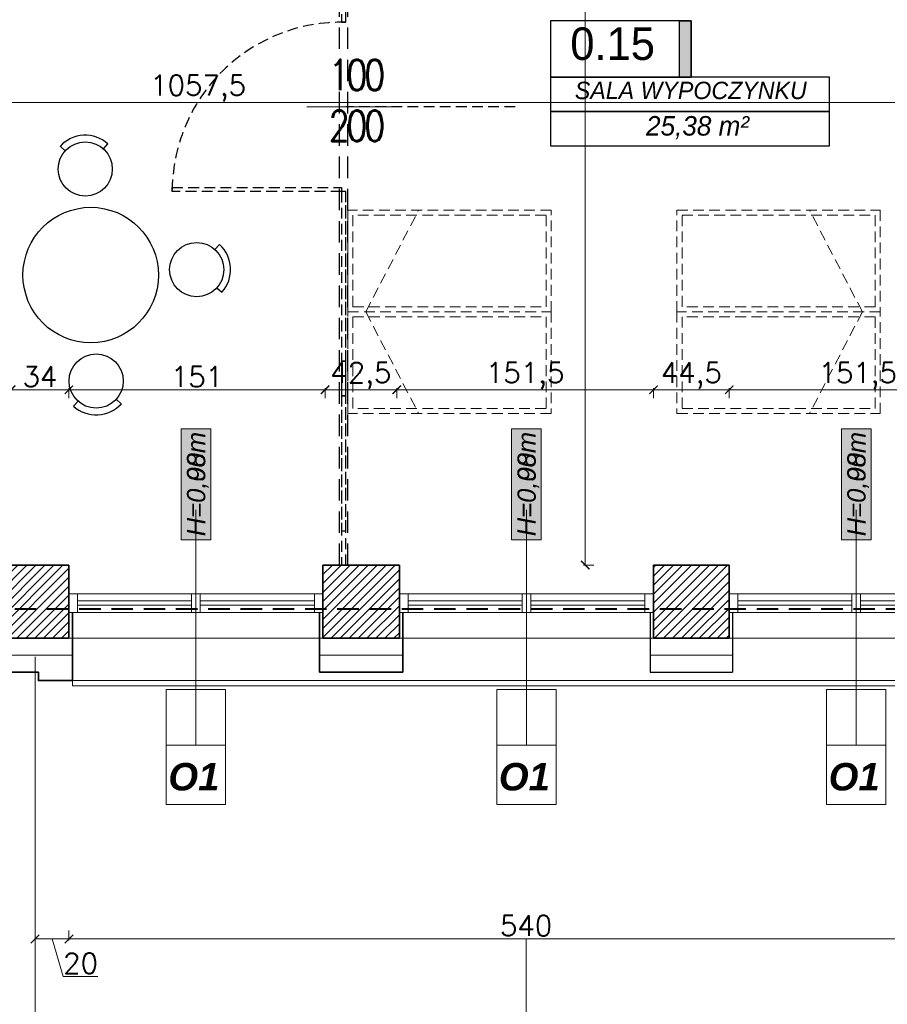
# Model space of a CAD drawing. Header units: millimetres. Extents: x -740 to 33545, y 5178 to 22494.
# Tile 172 of 256: x 11205 to 11717, y 9523 to 10105. Entities that reach past the tile are written whole.
import ezdxf
from ezdxf.lldxf.tags import DXFTag

# ---------------------------------------------------------------- set-up
doc = ezdxf.new("R2010")
doc.units = ezdxf.units.MM
doc.header["$MEASUREMENT"] = 0
doc.linetypes.add('DASHED', pattern=[19.05, 12.7, -6.35])
doc.linetypes.add('DASHED2', pattern=[9.525, 6.35, -3.175])
doc.layers.get('Defpoints').update_dxf_attribs({"color": 252})
doc.layers.add('_I_EKO_PODKLAD 3', color=252, linetype='Continuous')
doc.layers.add('tabelki opis', color=252, linetype='Continuous')
for name, color, linetype, lineweight in [('_IS_POZA_ZAKRESEM', 2, 'DASHED', 40), ('A_istniejące ściany', 252, 'Continuous', 35), ('A_izolacja', 252, 'Continuous', 9), ('A_l.przerywana', 252, 'ICAD_ISO03W100', 9), ('A_okna wymieniane', 252, 'Continuous', 15), ('A_opisy', 252, 'Continuous', 15), ('A_wyposażenie', 252, 'Continuous', 9), ('A_ściany projektowane', 252, 'Continuous', 35), ('l.przerywana', 252, 'ICAD_ISO03W100', 5), ('l.widokowa', 252, 'Continuous', 15), ('l.wypełnien', 252, 'Continuous', 5), ('wymiarowanie', 252, 'Continuous', 9)]:
    doc.layers.add(name, color=color, linetype=linetype, lineweight=lineweight)
doc.styles.add('1-100', font='simplex.shx', dxfattribs={"width": 0.8, "height": 15})
doc.styles.add('ARIALL', font='GOTHIC.TTF', dxfattribs={"height": 40})
doc.styles.add('styl2', font='simplex.shx')
doc.linetypes.add('BATTING', pattern='A,0.00254,-2.54,[134,ltypeshp.shx,S=2.54,R=0,X=-2.54,Y=0],-5.08,[134,ltypeshp.shx,S=2.54,R=180,X=2.54,Y=0],-2.54', length=10.16254)
tags = doc.linetypes.add('ICAD_ISO03W100', pattern=[30, 12, -18]).pattern_tags.tags
tags[6:7] = [DXFTag(74, 4), DXFTag(75, 0), DXFTag(340, '0'), DXFTag(46, 1.0), DXFTag(50, 0.0), DXFTag(44, 0.0), DXFTag(45, 0.0)]
tags[4:5] = [DXFTag(74, 4), DXFTag(75, 0), DXFTag(340, '0'), DXFTag(46, 1.0), DXFTag(50, 0.0), DXFTag(44, 0.0), DXFTag(45, 0.0)]
doc.dimstyles.new('Skala 1-50', dxfattribs={"dimtxt": 12, "dimasz": 5, "dimexe": 1, "dimexo": 1, "dimgap": 1.5, "dimtad": 1, "dimdec": 1, "dimrnd": 0.5, "dimtxsty": 'styl2', "dimblk": 'ARCHTICK', "dimcen": 5, "dimadec": 0, "dimazin": 0, "dimtfac": 1, "dimtdec": 1, "dimtmove": 1, "dimatfit": 3, "dimldrblk": 'ARCHTICK', "dimfxl": 0, "dimlwd": -1, "dimlwe": -1, "dimarcsym": 0})

# ---------------------------------------------------------------- blocks, each defined once
blk = doc.blocks.new('_ArchTick')
at = {"color": 0, "linetype": 'ByBlock', "const_width": 0.15}
blk.add_lwpolyline([(-0.5, -0.5), (0.5, 0.5)], dxfattribs=at)
blk = doc.blocks.new('*D1186')
at = {"layer": 'Defpoints', "color": 0}
for p in [(11839.15, 10110.74), (10781.66, 10085.81), (11839.15, 10055.97)]:
    blk.add_point(p, dxfattribs=at)
at = {"layer": 'wymiarowanie', "color": 0}
for p, q in [((10781.66, 10060.97), (10781.66, 10054.97)), ((11839.15, 10060.97), (11839.15, 10054.97)), ((10781.66, 10055.97), (11839.15, 10055.97))]:
    blk.add_line(p, q, dxfattribs=at)
at = {"layer": 'wymiarowanie', "color": 0, "xscale": 5, "yscale": 5, "zscale": 5, "rotation": 180}
blk.add_blockref('_ArchTick', (10781.66, 10055.97), dxfattribs=at)
at = {"layer": 'wymiarowanie', "color": 0, "xscale": 5, "yscale": 5, "zscale": 5}
blk.add_blockref('_ArchTick', (11839.15, 10055.97), dxfattribs=at)
at = {"layer": 'wymiarowanie', "color": 0, "insert": (11310.4, 10064.32), "char_height": 12, "attachment_point": 5, "style": 'styl2'}
blk.add_mtext('1057,5', dxfattribs=at)
blk = doc.blocks.new('*D1898')
at = {"layer": 'Defpoints', "color": 0}
for p in [(11214.13, 9716.08), (11234.13, 9714.58), (11234.13, 9562.04)]:
    blk.add_point(p, dxfattribs=at)
at = {"layer": 'wymiarowanie', "color": 0}
for p, q in [((11214.13, 9567.04), (11214.13, 9561.04)), ((11234.13, 9567.04), (11234.13, 9561.04)), ((11214.13, 9562.04), (11234.13, 9562.04)), ((11230.78, 9539.89), (11224.13, 9562.04)), ((11251.25, 9539.89), (11230.78, 9539.89))]:
    blk.add_line(p, q, dxfattribs=at)
at = {"layer": 'wymiarowanie', "color": 0, "xscale": 5, "yscale": 5, "zscale": 5, "rotation": 180}
blk.add_blockref('_ArchTick', (11214.13, 9562.04), dxfattribs=at)
at = {"layer": 'wymiarowanie', "color": 0, "xscale": 5, "yscale": 5, "zscale": 5}
blk.add_blockref('_ArchTick', (11234.13, 9562.04), dxfattribs=at)
at = {"layer": 'wymiarowanie', "color": 0, "insert": (11241.01, 9547.69), "char_height": 12, "attachment_point": 5, "style": 'styl2'}
blk.add_mtext('20', dxfattribs=at)
blk = doc.blocks.new('*D1899')
at = {"layer": 'Defpoints', "color": 0}
for p in [(11234.13, 9739.58), (11773.95, 9715.57), (11773.95, 9562.04)]:
    blk.add_point(p, dxfattribs=at)
at = {"layer": 'wymiarowanie', "color": 0}
for p, q in [((11234.13, 9567.04), (11234.13, 9561.04)), ((11773.95, 9567.04), (11773.95, 9561.04)), ((11234.13, 9562.04), (11773.95, 9562.04))]:
    blk.add_line(p, q, dxfattribs=at)
at = {"layer": 'wymiarowanie', "color": 0, "xscale": 5, "yscale": 5, "zscale": 5, "rotation": 180}
blk.add_blockref('_ArchTick', (11234.13, 9562.04), dxfattribs=at)
at = {"layer": 'wymiarowanie', "color": 0, "xscale": 5, "yscale": 5, "zscale": 5}
blk.add_blockref('_ArchTick', (11773.95, 9562.04), dxfattribs=at)
at = {"layer": 'wymiarowanie', "color": 0, "insert": (11504.04, 9569.84), "char_height": 12, "attachment_point": 5, "style": 'styl2'}
blk.add_mtext('540', dxfattribs=at)
blk = doc.blocks.new('*D2158')
at = {"layer": 'Defpoints', "color": 0}
for p in [(11128.02, 9739.58), (11214.13, 9719.58), (11214.13, 9186.8)]:
    blk.add_point(p, dxfattribs=at)
at = {"layer": 'wymiarowanie', "color": 0}
for p, q in [((11128.02, 9191.8), (11128.02, 9185.8)), ((11214.13, 9191.8), (11214.13, 9185.8)), ((11128.02, 9186.8), (11214.13, 9186.8))]:
    blk.add_line(p, q, dxfattribs=at)
at = {"layer": 'wymiarowanie', "color": 0, "xscale": 5, "yscale": 5, "zscale": 5, "rotation": 180}
blk.add_blockref('_ArchTick', (11128.02, 9186.8), dxfattribs=at)
at = {"layer": 'wymiarowanie', "color": 0, "xscale": 5, "yscale": 5, "zscale": 5}
blk.add_blockref('_ArchTick', (11214.13, 9186.8), dxfattribs=at)
at = {"layer": 'wymiarowanie', "color": 0, "insert": (11171.07, 9194.6), "char_height": 12, "attachment_point": 5, "style": 'styl2'}
blk.add_mtext('86', dxfattribs=at)
blk = doc.blocks.new('*D2159')
at = {"layer": 'Defpoints', "color": 0}
for p in [(11234.13, 9739.58), (11214.13, 9719.58), (11234.13, 9186.8)]:
    blk.add_point(p, dxfattribs=at)
at = {"layer": 'wymiarowanie', "color": 0}
for p, q in [((11214.13, 9191.8), (11214.13, 9185.8)), ((11234.13, 9191.8), (11234.13, 9185.8)), ((11214.13, 9186.8), (11234.13, 9186.8)), ((11234.13, 9186.8), (11263.81, 9186.8))]:
    blk.add_line(p, q, dxfattribs=at)
at = {"layer": 'wymiarowanie', "color": 0, "xscale": 5, "yscale": 5, "zscale": 5, "rotation": 180}
blk.add_blockref('_ArchTick', (11214.13, 9186.8), dxfattribs=at)
at = {"layer": 'wymiarowanie', "color": 0, "xscale": 5, "yscale": 5, "zscale": 5}
blk.add_blockref('_ArchTick', (11234.13, 9186.8), dxfattribs=at)
at = {"layer": 'wymiarowanie', "color": 0, "insert": (11253.58, 9194.6), "char_height": 12, "attachment_point": 5, "style": 'styl2'}
blk.add_mtext('20', dxfattribs=at)
blk = doc.blocks.new('*D2160')
at = {"layer": 'Defpoints', "color": 0}
for p in [(11234.13, 9739.58), (11384.13, 9739.58), (11384.13, 9186.8)]:
    blk.add_point(p, dxfattribs=at)
at = {"layer": 'wymiarowanie', "color": 0}
for p, q in [((11234.13, 9191.8), (11234.13, 9185.8)), ((11384.13, 9191.8), (11384.13, 9185.8)), ((11234.13, 9186.8), (11384.13, 9186.8))]:
    blk.add_line(p, q, dxfattribs=at)
at = {"layer": 'wymiarowanie', "color": 0, "xscale": 5, "yscale": 5, "zscale": 5, "rotation": 180}
blk.add_blockref('_ArchTick', (11234.13, 9186.8), dxfattribs=at)
at = {"layer": 'wymiarowanie', "color": 0, "xscale": 5, "yscale": 5, "zscale": 5}
blk.add_blockref('_ArchTick', (11384.13, 9186.8), dxfattribs=at)
at = {"layer": 'wymiarowanie', "color": 0, "insert": (11309.13, 9194.6), "char_height": 12, "attachment_point": 5, "style": 'styl2'}
blk.add_mtext('150', dxfattribs=at)
blk = doc.blocks.new('*D2161')
at = {"layer": 'Defpoints', "color": 0}
for p in [(11384.13, 9739.58), (11429.29, 9739.58), (11429.29, 9186.8)]:
    blk.add_point(p, dxfattribs=at)
at = {"layer": 'wymiarowanie', "color": 0}
for p, q in [((11384.13, 9191.8), (11384.13, 9185.8)), ((11429.29, 9191.8), (11429.29, 9185.8)), ((11384.13, 9186.8), (11429.29, 9186.8))]:
    blk.add_line(p, q, dxfattribs=at)
at = {"layer": 'wymiarowanie', "color": 0, "xscale": 5, "yscale": 5, "zscale": 5, "rotation": 180}
blk.add_blockref('_ArchTick', (11384.13, 9186.8), dxfattribs=at)
at = {"layer": 'wymiarowanie', "color": 0, "xscale": 5, "yscale": 5, "zscale": 5}
blk.add_blockref('_ArchTick', (11429.29, 9186.8), dxfattribs=at)
at = {"layer": 'wymiarowanie', "color": 0, "insert": (11406.71, 9194.6), "char_height": 12, "attachment_point": 5, "style": 'styl2'}
blk.add_mtext('45', dxfattribs=at)
blk = doc.blocks.new('*D2162')
at = {"layer": 'Defpoints', "color": 0}
for p in [(11429.29, 9739.58), (11579.29, 9739.58), (11579.29, 9186.8)]:
    blk.add_point(p, dxfattribs=at)
at = {"layer": 'wymiarowanie', "color": 0}
for p, q in [((11429.29, 9191.8), (11429.29, 9185.8)), ((11579.29, 9191.8), (11579.29, 9185.8)), ((11429.29, 9186.8), (11579.29, 9186.8))]:
    blk.add_line(p, q, dxfattribs=at)
at = {"layer": 'wymiarowanie', "color": 0, "xscale": 5, "yscale": 5, "zscale": 5, "rotation": 180}
blk.add_blockref('_ArchTick', (11429.29, 9186.8), dxfattribs=at)
at = {"layer": 'wymiarowanie', "color": 0, "xscale": 5, "yscale": 5, "zscale": 5}
blk.add_blockref('_ArchTick', (11579.29, 9186.8), dxfattribs=at)
at = {"layer": 'wymiarowanie', "color": 0, "insert": (11504.29, 9194.6), "char_height": 12, "attachment_point": 5, "style": 'styl2'}
blk.add_mtext('150', dxfattribs=at)
blk = doc.blocks.new('*D2163')
at = {"layer": 'Defpoints', "color": 0}
for p in [(11579.29, 9739.58), (11624.02, 9739.58), (11624.02, 9186.8)]:
    blk.add_point(p, dxfattribs=at)
at = {"layer": 'wymiarowanie', "color": 0}
for p, q in [((11579.29, 9191.8), (11579.29, 9185.8)), ((11624.02, 9191.8), (11624.02, 9185.8)), ((11579.29, 9186.8), (11624.02, 9186.8))]:
    blk.add_line(p, q, dxfattribs=at)
at = {"layer": 'wymiarowanie', "color": 0, "xscale": 5, "yscale": 5, "zscale": 5, "rotation": 180}
blk.add_blockref('_ArchTick', (11579.29, 9186.8), dxfattribs=at)
at = {"layer": 'wymiarowanie', "color": 0, "xscale": 5, "yscale": 5, "zscale": 5}
blk.add_blockref('_ArchTick', (11624.02, 9186.8), dxfattribs=at)
at = {"layer": 'wymiarowanie', "color": 0, "insert": (11601.66, 9195.15), "char_height": 12, "attachment_point": 5, "style": 'styl2'}
blk.add_mtext('44,5', dxfattribs=at)
blk = doc.blocks.new('*D2164')
at = {"layer": 'Defpoints', "color": 0}
for p in [(11624.02, 9739.58), (11774.02, 9739.58), (11774.02, 9186.8)]:
    blk.add_point(p, dxfattribs=at)
at = {"layer": 'wymiarowanie', "color": 0}
for p, q in [((11624.02, 9191.8), (11624.02, 9185.8)), ((11774.02, 9191.8), (11774.02, 9185.8)), ((11624.02, 9186.8), (11774.02, 9186.8))]:
    blk.add_line(p, q, dxfattribs=at)
at = {"layer": 'wymiarowanie', "color": 0, "xscale": 5, "yscale": 5, "zscale": 5, "rotation": 180}
blk.add_blockref('_ArchTick', (11624.02, 9186.8), dxfattribs=at)
at = {"layer": 'wymiarowanie', "color": 0, "xscale": 5, "yscale": 5, "zscale": 5}
blk.add_blockref('_ArchTick', (11774.02, 9186.8), dxfattribs=at)
at = {"layer": 'wymiarowanie', "color": 0, "insert": (11699.02, 9194.6), "char_height": 12, "attachment_point": 5, "style": 'styl2'}
blk.add_mtext('150', dxfattribs=at)
blk = doc.blocks.new('*D2209')
at = {"layer": 'Defpoints', "color": 0}
for p in [(11562.62, 10359.34), (11539.01, 9782.76), (11576.75, 9782.76)]:
    blk.add_point(p, dxfattribs=at)
at = {"layer": 'wymiarowanie', "color": 0}
for p, q in [((11544.01, 10359.34), (11538.01, 10359.34)), ((11539.01, 10359.34), (11539.01, 10168.41)), ((11539.01, 9782.76), (11539.01, 10125.2)), ((11544.01, 9782.76), (11538.01, 9782.76))]:
    blk.add_line(p, q, dxfattribs=at)
at = {"layer": 'wymiarowanie', "color": 0, "xscale": 5, "yscale": 5, "zscale": 5}
for p, rotation in [((11539.01, 10359.34), 90), ((11539.01, 9782.76), 270)]:
    blk.add_blockref('_ArchTick', p, dxfattribs=dict(at, rotation=rotation))
at = {"layer": 'wymiarowanie', "color": 0, "insert": (11530.66, 10146.8), "char_height": 12, "attachment_point": 5, "rotation": 90, "style": 'styl2'}
blk.add_mtext('576,5', dxfattribs=at)
blk = doc.blocks.new('*D2784')
at = {"layer": 'Defpoints', "color": 0}
for p in [(11234.13, 9886.31), (11199.91, 9812.76), (11234.13, 9782.76)]:
    blk.add_point(p, dxfattribs=at)
at = {"layer": 'wymiarowanie', "color": 0}
for p, q in [((11199.91, 9881.31), (11199.91, 9887.31)), ((11199.91, 9886.31), (11234.13, 9886.31)), ((11234.13, 9881.31), (11234.13, 9887.31))]:
    blk.add_line(p, q, dxfattribs=at)
at = {"layer": 'wymiarowanie', "color": 0, "xscale": 5, "yscale": 5, "zscale": 5, "rotation": 180}
blk.add_blockref('_ArchTick', (11199.91, 9886.31), dxfattribs=at)
at = {"layer": 'wymiarowanie', "color": 0, "xscale": 5, "yscale": 5, "zscale": 5}
blk.add_blockref('_ArchTick', (11234.13, 9886.31), dxfattribs=at)
at = {"layer": 'wymiarowanie', "color": 0, "insert": (11217.02, 9894.11), "char_height": 12, "attachment_point": 5, "style": 'styl2'}
blk.add_mtext('34', dxfattribs=at)
blk = doc.blocks.new('*D2785')
at = {"layer": 'Defpoints', "color": 0}
for p in [(11385.33, 9886.31), (11234.13, 9782.76), (11385.33, 9782.76)]:
    blk.add_point(p, dxfattribs=at)
at = {"layer": 'wymiarowanie', "color": 0}
for p, q in [((11234.13, 9881.31), (11234.13, 9887.31)), ((11234.13, 9886.31), (11385.33, 9886.31)), ((11385.33, 9881.31), (11385.33, 9887.31))]:
    blk.add_line(p, q, dxfattribs=at)
at = {"layer": 'wymiarowanie', "color": 0, "xscale": 5, "yscale": 5, "zscale": 5, "rotation": 180}
blk.add_blockref('_ArchTick', (11234.13, 9886.31), dxfattribs=at)
at = {"layer": 'wymiarowanie', "color": 0, "xscale": 5, "yscale": 5, "zscale": 5}
blk.add_blockref('_ArchTick', (11385.33, 9886.31), dxfattribs=at)
at = {"layer": 'wymiarowanie', "color": 0, "insert": (11309.73, 9893.96), "char_height": 12, "attachment_point": 5, "style": 'styl2'}
blk.add_mtext('151', dxfattribs=at)
blk = doc.blocks.new('*D2786')
at = {"layer": 'Defpoints', "color": 0}
for p in [(11427.67, 9886.31), (11385.33, 9782.76), (11427.67, 9782.76)]:
    blk.add_point(p, dxfattribs=at)
at = {"layer": 'wymiarowanie', "color": 0}
for p, q in [((11385.33, 9881.31), (11385.33, 9887.31)), ((11385.33, 9886.31), (11427.67, 9886.31)), ((11427.67, 9881.31), (11427.67, 9887.31))]:
    blk.add_line(p, q, dxfattribs=at)
at = {"layer": 'wymiarowanie', "color": 0, "xscale": 5, "yscale": 5, "zscale": 5, "rotation": 180}
blk.add_blockref('_ArchTick', (11385.33, 9886.31), dxfattribs=at)
at = {"layer": 'wymiarowanie', "color": 0, "xscale": 5, "yscale": 5, "zscale": 5}
blk.add_blockref('_ArchTick', (11427.67, 9886.31), dxfattribs=at)
at = {"layer": 'wymiarowanie', "color": 0, "insert": (11406.5, 9894.66), "char_height": 12, "attachment_point": 5, "style": 'styl2'}
blk.add_mtext('42,5', dxfattribs=at)
blk = doc.blocks.new('*D2787')
at = {"layer": 'Defpoints', "color": 0}
for p in [(11579.29, 9886.31), (11427.67, 9782.76), (11579.29, 9782.76)]:
    blk.add_point(p, dxfattribs=at)
at = {"layer": 'wymiarowanie', "color": 0}
for p, q in [((11427.67, 9881.31), (11427.67, 9887.31)), ((11427.67, 9886.31), (11579.29, 9886.31)), ((11579.29, 9881.31), (11579.29, 9887.31))]:
    blk.add_line(p, q, dxfattribs=at)
at = {"layer": 'wymiarowanie', "color": 0, "xscale": 5, "yscale": 5, "zscale": 5, "rotation": 180}
blk.add_blockref('_ArchTick', (11427.67, 9886.31), dxfattribs=at)
at = {"layer": 'wymiarowanie', "color": 0, "xscale": 5, "yscale": 5, "zscale": 5}
blk.add_blockref('_ArchTick', (11579.29, 9886.31), dxfattribs=at)
at = {"layer": 'wymiarowanie', "color": 0, "insert": (11503.48, 9894.51), "char_height": 12, "attachment_point": 5, "style": 'styl2'}
blk.add_mtext('151,5', dxfattribs=at)
blk = doc.blocks.new('*D2788')
at = {"layer": 'Defpoints', "color": 0}
for p in [(11624.02, 9886.31), (11579.29, 9782.76), (11624.02, 9782.76)]:
    blk.add_point(p, dxfattribs=at)
at = {"layer": 'wymiarowanie', "color": 0}
for p, q in [((11579.29, 9881.31), (11579.29, 9887.31)), ((11579.29, 9886.31), (11624.02, 9886.31)), ((11624.02, 9881.31), (11624.02, 9887.31))]:
    blk.add_line(p, q, dxfattribs=at)
at = {"layer": 'wymiarowanie', "color": 0, "xscale": 5, "yscale": 5, "zscale": 5, "rotation": 180}
blk.add_blockref('_ArchTick', (11579.29, 9886.31), dxfattribs=at)
at = {"layer": 'wymiarowanie', "color": 0, "xscale": 5, "yscale": 5, "zscale": 5}
blk.add_blockref('_ArchTick', (11624.02, 9886.31), dxfattribs=at)
at = {"layer": 'wymiarowanie', "color": 0, "insert": (11601.66, 9894.66), "char_height": 12, "attachment_point": 5, "style": 'styl2'}
blk.add_mtext('44,5', dxfattribs=at)
blk = doc.blocks.new('*D2789')
at = {"layer": 'Defpoints', "color": 0}
for p in [(11775.65, 9886.31), (11624.02, 9782.76), (11775.65, 9782.76)]:
    blk.add_point(p, dxfattribs=at)
at = {"layer": 'wymiarowanie', "color": 0}
for p, q in [((11624.02, 9881.31), (11624.02, 9887.31)), ((11624.02, 9886.31), (11775.65, 9886.31)), ((11775.65, 9881.31), (11775.65, 9887.31))]:
    blk.add_line(p, q, dxfattribs=at)
at = {"layer": 'wymiarowanie', "color": 0, "xscale": 5, "yscale": 5, "zscale": 5, "rotation": 180}
blk.add_blockref('_ArchTick', (11624.02, 9886.31), dxfattribs=at)
at = {"layer": 'wymiarowanie', "color": 0, "xscale": 5, "yscale": 5, "zscale": 5}
blk.add_blockref('_ArchTick', (11775.65, 9886.31), dxfattribs=at)
at = {"layer": 'wymiarowanie', "color": 0, "insert": (11699.83, 9894.51), "char_height": 12, "attachment_point": 5, "style": 'styl2'}
blk.add_mtext('151,5', dxfattribs=at)

msp = doc.modelspace()

# ---------------------------------------------------------------- hatches: boundary and pattern name
at = {"layer": 'A_opisy', "ltscale": 0.3}
for points in [[(11300.37, 9797.7), (11300.37, 9863.16), (11317.9, 9863.16), (11317.9, 9797.7)], [(11300.37, 9797.7), (11300.37, 9863.16), (11317.9, 9863.16), (11317.9, 9797.7)], [(11300.37, 9797.7), (11300.37, 9863.16), (11317.9, 9863.16), (11317.9, 9797.7)], [(11300.37, 9797.7), (11300.37, 9863.16), (11317.9, 9863.16), (11317.9, 9797.7)], [(11495.52, 9797.7), (11495.52, 9863.16), (11513.05, 9863.16), (11513.05, 9797.7)], [(11495.52, 9797.7), (11495.52, 9863.16), (11513.05, 9863.16), (11513.05, 9797.7)], [(11495.52, 9797.7), (11495.52, 9863.16), (11513.05, 9863.16), (11513.05, 9797.7)], [(11495.52, 9797.7), (11495.52, 9863.16), (11513.05, 9863.16), (11513.05, 9797.7)], [(11690.26, 9797.7), (11690.26, 9863.16), (11707.79, 9863.16), (11707.79, 9797.7)], [(11690.26, 9797.7), (11690.26, 9863.16), (11707.79, 9863.16), (11707.79, 9797.7)], [(11690.26, 9797.7), (11690.26, 9863.16), (11707.79, 9863.16), (11707.79, 9797.7)], [(11690.26, 9797.7), (11690.26, 9863.16), (11707.79, 9863.16), (11707.79, 9797.7)]]:
    msp.add_hatch(color=256, dxfattribs=at).paths.add_polyline_path(points)
at = {"layer": 'l.wypełnien'}
h = msp.add_hatch(dxfattribs=at)
h.set_pattern_fill('ANSI31', color=256, scale=30, style=0)
h.paths.add_polyline_path([(11391.26, 10402.52), (11391.26, 10359.34), (11839.15, 10359.34), (11839.15, 9782.76), (11774.02, 9782.76), (11774.02, 9765.83), (11774.02, 9754.82), (11774.02, 9739.58), (11839.15, 9739.58), (11882.33, 9739.58), (11882.33, 10522.75), (11866.24, 10522.75), (11854.39, 10522.75), (11839.15, 10522.75), (11839.15, 10402.52), (11426.82, 10402.52), (11426.82, 10552.38), (11401.42, 10552.38), (11401.42, 10402.52)])
h.paths.add_polyline_path([(11391.26, 10834.32), (11391.26, 10791.99), (11401.42, 10791.99), (11401.42, 10654.38), (11426.82, 10654.38), (11426.82, 10791.99), (11839.15, 10791.99), (11839.15, 10677.69), (11854.39, 10677.69), (11866.24, 10677.69), (11882.33, 10677.69), (11882.33, 11331.32), (11882.33, 11374.5), (11799.42, 11374.5), (11799.42, 11331.32), (11839.15, 11331.32), (11839.15, 10994.32), (11839.15, 10834.32), (11699.45, 10834.32), (11685.18, 10834.32), (11640.68, 10834.32), (11401.42, 10834.32)])
h.paths.add_polyline_path([(11477.62, 10806.38), (11477.62, 10819.93), (11497.94, 10819.93), (11497.94, 10806.38)], flags=16)
h.paths.add_polyline_path([(11438.67, 10819.93), (11438.67, 10806.38), (11457.3, 10806.38), (11457.3, 10819.93)], flags=16)
h.paths.add_polyline_path([(11429.29, 9739.58), (11429.29, 9782.76), (11384.13, 9782.76), (11384.13, 9739.58)])
h.paths.add_polyline_path([(11624.02, 9739.58), (11624.02, 9782.76), (11579.29, 9782.76), (11579.29, 9739.58)])
h = msp.add_hatch(dxfattribs=at)
h.set_pattern_fill('ANSI31', color=256, scale=30, style=0)
h.paths.add_polyline_path([(10913.66, 10402.52), (10997.39, 10402.52), (11117.42, 10402.52), (11176.61, 10402.52), (11176.61, 10401.46), (11164.43, 10401.46), (11164.43, 10399.14), (11180.1, 10399.14), (11180.1, 10402.52), (11291.35, 10402.52), (11291.35, 10359.34), (11212.91, 10359.34), (11212.91, 10281.34), (11174.51, 10281.34), (11174.51, 10359.34), (11117.42, 10359.34), (10913.66, 10359.34)])
h.paths.add_polyline_path([(11186.51, 10326.34), (11186.51, 10347.34), (11200.91, 10347.34), (11200.91, 10326.34)], flags=16)
h.paths.add_polyline_path([(11186.51, 10326.34), (11186.51, 10347.34), (11200.91, 10347.34), (11200.91, 10326.34)], flags=0)
h.paths.add_polyline_path([(11186.51, 10293.34), (11186.51, 10314.34), (11200.91, 10314.34), (11200.91, 10293.34)], flags=16)
h.paths.add_polyline_path([(11186.51, 10293.34), (11186.51, 10314.34), (11200.91, 10314.34), (11200.91, 10293.34)], flags=0)
h.paths.add_polyline_path([(11234.13, 9739.58), (11234.13, 9782.76), (11199.91, 9782.76), (11199.91, 9812.76), (11174.51, 9812.76), (11174.51, 9782.76), (11128.02, 9782.76), (11128.02, 9739.58)])
h.paths.add_polyline_path([(10477.77, 9782.76), (10504.8, 9782.76), (10504.8, 9762.76), (10529.35, 9762.99), (10529.35, 9782.76), (10587.7, 9782.76), (10587.7, 9739.58), (10477.77, 9739.58)])
h.paths.add_polyline_path([(10783.28, 9739.58), (10783.28, 9782.76), (10737.7, 9782.76), (10737.7, 9739.58)])
h.paths.add_polyline_path([(10978.02, 9739.58), (10978.02, 9782.76), (10933.28, 9782.76), (10933.28, 9739.58)])
h.paths.add_polyline_path([(10769.66, 10359.34), (10771.66, 10359.34), (10771.66, 10402.52), (10736.26, 10402.52), (10736.26, 10359.34)])
h.paths.add_polyline_path([(10457.77, 9739.58), (10457.77, 9782.76), (10477.77, 9782.76), (10477.77, 9739.58), (10470.93, 9739.58)])
h.paths.add_polyline_path([(10771.66, 10359.34), (10771.66, 10402.52), (10791.66, 10402.52), (10791.66, 10359.34)])
h.paths.add_polyline_path([(10913.66, 10359.34), (10913.66, 10402.52), (10893.66, 10402.52), (10893.66, 10359.34)])
h.paths.add_polyline_path([(10504.8, 9762.76), (10504.8, 9782.76), (10529.35, 9782.76), (10529.35, 9762.99)])
at = {"layer": 'tabelki opis'}
msp.add_hatch(color=256, dxfattribs=at).paths.add_polyline_path([(11601.6, 10070.96), (11601.6, 10104.23), (11594.64, 10104.23), (11594.64, 10070.96)])

# ---------------------------------------------------------------- linework, layer by layer
at = {"layer": '_I_EKO_PODKLAD 3', "linetype": 'DASHED2', "ltscale": 2}
for p, q in [((11393.83, 9782.76), (11393.83, 10359.34)), ((11393.83, 9782.76), (11393.83, 10359.34)), ((11398.83, 9782.76), (11398.83, 10359.34)), ((11398.83, 9782.76), (11398.83, 10359.34))]:
    msp.add_line(p, q, dxfattribs=at)
at = {"layer": '_I_EKO_PODKLAD 3', "color": 252, "linetype": 'DASHED2'}
msp.add_line((11497.58, 10053.34), (11397.58, 10053.34), dxfattribs=at)
msp.add_line((11497.58, 10053.34), (11397.58, 10053.34), dxfattribs=at)
at = {"layer": '_I_EKO_PODKLAD 3', "ltscale": 500}
for p, q in [((11231.86, 10027.38), (11228.89, 10030.06)), ((11231.86, 10027.38), (11228.89, 10030.06)), ((11254.46, 10028.54), (11257.14, 10031.52)), ((11254.46, 10028.54), (11257.14, 10031.52)), ((11320.3, 9969.17), (11322.98, 9972.14)), ((11320.3, 9969.17), (11322.98, 9972.14)), ((11321.47, 9946.57), (11324.44, 9943.89)), ((11321.47, 9946.57), (11324.44, 9943.89)), ((11239.49, 9879.56), (11236.81, 9876.59)), ((11239.49, 9879.56), (11236.81, 9876.59)), ((11262.09, 9880.73), (11265.06, 9878.05)), ((11262.09, 9880.73), (11265.06, 9878.05))]:
    msp.add_line(p, q, dxfattribs=at)
at = {"layer": '_I_EKO_PODKLAD 3', "color": 252, "ltscale": 500}
for p, q in [((11231.86, 10027.38), (11228.89, 10030.06)), ((11231.86, 10027.38), (11228.89, 10030.06)), ((11254.46, 10028.54), (11257.14, 10031.52)), ((11254.46, 10028.54), (11257.14, 10031.52)), ((11320.3, 9969.17), (11322.98, 9972.14)), ((11320.3, 9969.17), (11322.98, 9972.14)), ((11321.47, 9946.57), (11324.44, 9943.89)), ((11321.47, 9946.57), (11324.44, 9943.89)), ((11239.49, 9879.56), (11236.81, 9876.59)), ((11239.49, 9879.56), (11236.81, 9876.59)), ((11262.09, 9880.73), (11265.06, 9878.05)), ((11262.09, 9880.73), (11265.06, 9878.05))]:
    msp.add_line(p, q, dxfattribs=at)
at = {"layer": '_I_EKO_PODKLAD 3', "linetype": 'DASHED2'}
for points in [[(11395.08, 10203.34), (11395.08, 10103.34), (11397.58, 10103.34), (11397.58, 10203.34), (11395.08, 10203.34)], [(11295.08, 10005.84), (11395.08, 10005.84), (11395.08, 10003.34), (11295.08, 10003.34), (11295.08, 10005.84)], [(11295.08, 10005.84), (11395.08, 10005.84), (11395.08, 10003.34), (11295.08, 10003.34), (11295.08, 10005.84)], [(11395.08, 10003.34), (11395.08, 9903.34), (11397.58, 9903.34), (11397.58, 10003.34), (11395.08, 10003.34)], [(11395.08, 10003.34), (11395.08, 9882.76), (11397.58, 9882.76), (11397.58, 10003.34), (11395.08, 10003.34)], [(11395.08, 9882.76), (11395.08, 9782.76), (11397.58, 9782.76), (11397.58, 9882.76), (11395.08, 9882.76)], [(11395.08, 9882.76), (11395.08, 9782.76), (11397.58, 9782.76), (11397.58, 9882.76), (11395.08, 9882.76)]]:
    msp.add_lwpolyline(points, dxfattribs=at)
at = {"layer": '_I_EKO_PODKLAD 3', "color": 252, "linetype": 'DASHED2'}
for points in [[(11395.08, 10203.34), (11395.08, 10103.34), (11397.58, 10103.34), (11397.58, 10203.34), (11395.08, 10203.34)], [(11395.08, 10003.34), (11395.08, 9903.34), (11397.58, 9903.34), (11397.58, 10003.34), (11395.08, 10003.34)], [(11395.08, 10003.34), (11395.08, 9903.34), (11397.58, 9903.34), (11397.58, 10003.34), (11395.08, 10003.34)], [(11395.08, 9902.99), (11395.08, 9802.99), (11397.58, 9802.99), (11397.58, 9902.99), (11395.08, 9902.99)], [(11395.08, 9902.99), (11395.08, 9802.99), (11397.58, 9802.99), (11397.58, 9902.99), (11395.08, 9902.99)]]:
    msp.add_lwpolyline(points, dxfattribs=at)
at = {"layer": '_I_EKO_PODKLAD 3', "ltscale": 500}
for centre, radius in [((11243.74, 10016.66), 16), ((11243.74, 10016.66), 16), ((11246.98, 9954.05), 40), ((11246.98, 9954.05), 40), ((11309.58, 9957.29), 16), ((11309.58, 9957.29), 16), ((11250.21, 9891.45), 16), ((11250.21, 9891.45), 16)]:
    msp.add_circle(centre, radius, dxfattribs=at)
at = {"layer": '_I_EKO_PODKLAD 3', "color": 252, "ltscale": 500}
for centre, radius in [((11243.74, 10016.66), 16), ((11243.74, 10016.66), 16), ((11246.98, 9954.05), 40), ((11246.98, 9954.05), 40), ((11309.58, 9957.29), 16), ((11309.58, 9957.29), 16), ((11250.21, 9891.45), 16), ((11250.21, 9891.45), 16)]:
    msp.add_circle(centre, radius, dxfattribs=at)
at = {"layer": '_I_EKO_PODKLAD 3', "linetype": 'DASHED2'}
msp.add_arc((11395.08, 10003.34), 100, 88.56746, 180.50373, dxfattribs=at)
msp.add_arc((11395.08, 10003.34), 100, 88.56746, 180.50373, dxfattribs=at)
at = {"layer": '_I_EKO_PODKLAD 3', "ltscale": 500}
for centre, start, end in [((11243.74, 10016.66), 47.95505, 137.95505), ((11243.74, 10016.66), 47.95505, 137.95505), ((11309.58, 9957.29), 317.95505, 47.95505), ((11309.58, 9957.29), 317.95505, 47.95505), ((11250.21, 9891.45), 227.95505, 317.95505), ((11250.21, 9891.45), 227.95505, 317.95505)]:
    msp.add_arc(centre, 20, start, end, dxfattribs=at)
at = {"layer": '_I_EKO_PODKLAD 3', "color": 252, "ltscale": 500}
for centre, start, end in [((11243.74, 10016.66), 47.95505, 137.95505), ((11243.74, 10016.66), 47.95505, 137.95505), ((11309.58, 9957.29), 317.95505, 47.95505), ((11309.58, 9957.29), 317.95505, 47.95505), ((11250.21, 9891.45), 227.95505, 317.95505), ((11250.21, 9891.45), 227.95505, 317.95505)]:
    msp.add_arc(centre, 20, start, end, dxfattribs=at)
at = {"layer": '_IS_POZA_ZAKRESEM'}
msp.add_line((11862.48, 9756.84), (8904.92, 9756.84), dxfattribs=at)
at = {"layer": 'A_istniejące ściany'}
for points in [[(11234.13, 9782.76), (11199.91, 9782.76)], [(11234.13, 9739.58), (11234.13, 9782.76)], [(11429.29, 9782.76), (11384.13, 9782.76)], [(11384.13, 9782.76), (11384.13, 9739.58)], [(11429.29, 9739.58), (11429.29, 9782.76)], [(11624.02, 9782.76), (11579.29, 9782.76)], [(11579.29, 9782.76), (11579.29, 9739.58)], [(11624.02, 9739.58), (11624.02, 9782.76)], [(11384.13, 9739.58), (11384.13, 9754.82)], [(11579.29, 9739.58), (11579.29, 9754.82)], [(11128.02, 9739.58), (11234.13, 9739.58)], [(11384.13, 9739.58), (11429.29, 9739.58)], [(11579.29, 9739.58), (11624.02, 9739.58)]]:
    msp.add_lwpolyline(points, dxfattribs=at)
at = {"layer": 'A_izolacja', "lineweight": 35}
for p, q in [((11236.13, 9754.82), (11236.13, 9719.58)), ((11382.13, 9754.82), (11382.13, 9719.58)), ((11431.29, 9754.82), (11431.29, 9719.58))]:
    msp.add_line(p, q, dxfattribs=at)
at = {"layer": 'A_izolacja', "lineweight": 30}
for p, q in [((11577.29, 9754.82), (11577.29, 9719.58)), ((11626.02, 9754.82), (11626.02, 9719.58))]:
    msp.add_line(p, q, dxfattribs=at)
at = {"layer": 'A_izolacja', "linetype": 'BATTING', "ltscale": 0.1}
for points in [[(11126.02, 9729.58), (11236.13, 9729.58)], [(11382.13, 9729.58), (11431.29, 9729.58)], [(11577.29, 9729.58), (11626.02, 9729.58)]]:
    msp.add_lwpolyline(points, dxfattribs=at)
at = {"layer": 'A_izolacja', "lineweight": 35}
for points in [[(11216.13, 9719.58), (11216.13, 9717.58), (11216.13, 9714.58), (11236.13, 9714.58), (11236.13, 9719.58)], [(11382.13, 9719.58), (11431.29, 9719.58)]]:
    msp.add_lwpolyline(points, dxfattribs=at)
at = {"layer": 'A_izolacja', "lineweight": 30}
msp.add_lwpolyline([(11577.29, 9719.58), (11626.02, 9719.58)], dxfattribs=at)
at = {"layer": 'A_l.przerywana', "ltscale": 0.3}
for points in [[(11386.18, 9739.58), (11232.93, 9739.58)], [(11581.34, 9739.58), (11428.09, 9739.58)], [(11776.07, 9739.58), (11622.82, 9739.58)]]:
    msp.add_lwpolyline(points, dxfattribs=at)
at = {"layer": 'A_okna wymieniane'}
for points in [[(11239.21, 9765.83), (11234.13, 9765.83)], [(11234.13, 9765.83), (11234.13, 9754.82)], [(11238.01, 9765.83), (11306.59, 9765.83)], [(11239.21, 9754.82), (11239.21, 9765.83)], [(11306.59, 9761.6), (11239.21, 9761.6)], [(11239.21, 9761.6), (11239.21, 9759.06)], [(11311.67, 9765.83), (11306.59, 9765.83)], [(11306.59, 9765.83), (11306.59, 9754.82)], [(11306.59, 9759.06), (11306.59, 9761.6)], [(11311.67, 9754.82), (11311.67, 9765.83)], [(11311.67, 9765.83), (11381.1, 9765.83)], [(11379.05, 9761.6), (11311.67, 9761.6)], [(11311.67, 9761.6), (11311.67, 9759.06)], [(11384.13, 9765.83), (11379.05, 9765.83)], [(11379.05, 9765.83), (11379.05, 9754.82)], [(11379.05, 9759.06), (11379.05, 9761.6)], [(11384.13, 9754.82), (11384.13, 9765.83)], [(11434.37, 9765.83), (11429.29, 9765.83)], [(11429.29, 9765.83), (11429.29, 9754.82)], [(11433.17, 9765.83), (11501.75, 9765.83)], [(11434.37, 9754.82), (11434.37, 9765.83)], [(11501.75, 9761.6), (11434.37, 9761.6)], [(11434.37, 9761.6), (11434.37, 9759.06)], [(11506.83, 9765.83), (11501.75, 9765.83)], [(11501.75, 9765.83), (11501.75, 9754.82)], [(11501.75, 9759.06), (11501.75, 9761.6)], [(11506.83, 9754.82), (11506.83, 9765.83)], [(11506.83, 9765.83), (11576.26, 9765.83)], [(11574.21, 9761.6), (11506.83, 9761.6)], [(11506.83, 9761.6), (11506.83, 9759.06)], [(11579.29, 9765.83), (11574.21, 9765.83)], [(11574.21, 9765.83), (11574.21, 9754.82)], [(11574.21, 9759.06), (11574.21, 9761.6)], [(11579.29, 9754.82), (11579.29, 9765.83)], [(11629.1, 9765.83), (11624.02, 9765.83)], [(11624.02, 9765.83), (11624.02, 9754.82)], [(11627.9, 9765.83), (11696.48, 9765.83)], [(11629.1, 9754.82), (11629.1, 9765.83)], [(11696.48, 9761.6), (11629.1, 9761.6)], [(11629.1, 9761.6), (11629.1, 9759.06)], [(11701.56, 9765.83), (11696.48, 9765.83)], [(11696.48, 9765.83), (11696.48, 9754.82)], [(11696.48, 9759.06), (11696.48, 9761.6)], [(11701.56, 9754.82), (11701.56, 9765.83)], [(11701.56, 9765.83), (11770.99, 9765.83)], [(11768.94, 9761.6), (11701.56, 9761.6)], [(11701.56, 9761.6), (11701.56, 9759.06)], [(11239.21, 9759.06), (11306.59, 9759.06)], [(11311.67, 9759.06), (11379.05, 9759.06)], [(11434.37, 9759.06), (11501.75, 9759.06)], [(11506.83, 9759.06), (11574.21, 9759.06)], [(11629.1, 9759.06), (11696.48, 9759.06)], [(11701.56, 9759.06), (11768.94, 9759.06)], [(11234.13, 9754.82), (11239.21, 9754.82)], [(11306.59, 9754.82), (11238.01, 9754.82)], [(11306.59, 9754.82), (11311.67, 9754.82)], [(11381.1, 9754.82), (11311.67, 9754.82)], [(11379.05, 9754.82), (11384.13, 9754.82)], [(11429.29, 9754.82), (11434.37, 9754.82)], [(11501.75, 9754.82), (11433.17, 9754.82)], [(11501.75, 9754.82), (11506.83, 9754.82)], [(11576.26, 9754.82), (11506.83, 9754.82)], [(11574.21, 9754.82), (11579.29, 9754.82)], [(11624.02, 9754.82), (11629.1, 9754.82)], [(11696.48, 9754.82), (11627.9, 9754.82)], [(11696.48, 9754.82), (11701.56, 9754.82)], [(11770.99, 9754.82), (11701.56, 9754.82)]]:
    msp.add_lwpolyline(points, dxfattribs=at)
at = {"layer": 'A_opisy'}
for p, q in [((11309.13, 9681.91), (11309.13, 9815.38)), ((11504.29, 9681.91), (11504.29, 9815.38)), ((11699.02, 9681.91), (11699.02, 9815.38))]:
    msp.add_line(p, q, dxfattribs=at)
at = {"layer": 'A_opisy', "ltscale": 0.3}
for points in [[(11300.37, 9797.7), (11300.37, 9863.16), (11317.9, 9863.16), (11317.9, 9797.7)], [(11300.37, 9797.7), (11300.37, 9863.16), (11317.9, 9863.16), (11317.9, 9797.7)], [(11300.37, 9797.7), (11300.37, 9863.16), (11317.9, 9863.16), (11317.9, 9797.7)], [(11300.37, 9797.7), (11300.37, 9863.16), (11317.9, 9863.16), (11317.9, 9797.7)], [(11495.52, 9797.7), (11495.52, 9863.16), (11513.05, 9863.16), (11513.05, 9797.7)], [(11495.52, 9797.7), (11495.52, 9863.16), (11513.05, 9863.16), (11513.05, 9797.7)], [(11495.52, 9797.7), (11495.52, 9863.16), (11513.05, 9863.16), (11513.05, 9797.7)], [(11495.52, 9797.7), (11495.52, 9863.16), (11513.05, 9863.16), (11513.05, 9797.7)], [(11690.26, 9797.7), (11690.26, 9863.16), (11707.79, 9863.16), (11707.79, 9797.7)], [(11690.26, 9797.7), (11690.26, 9863.16), (11707.79, 9863.16), (11707.79, 9797.7)], [(11690.26, 9797.7), (11690.26, 9863.16), (11707.79, 9863.16), (11707.79, 9797.7)], [(11690.26, 9797.7), (11690.26, 9863.16), (11707.79, 9863.16), (11707.79, 9797.7)], [(11291.6, 9676.43), (11291.6, 9709.3), (11309.13, 9709.3), (11309.13, 9676.43)], [(11309.13, 9676.43), (11309.13, 9709.3), (11326.66, 9709.3), (11326.66, 9676.43)], [(11486.76, 9676.43), (11486.76, 9709.3), (11504.29, 9709.3), (11504.29, 9676.43)], [(11504.29, 9676.43), (11504.29, 9709.3), (11521.82, 9709.3), (11521.82, 9676.43)], [(11681.49, 9676.43), (11681.49, 9709.3), (11699.02, 9709.3), (11699.02, 9676.43)], [(11699.02, 9676.43), (11699.02, 9709.3), (11716.55, 9709.3), (11716.55, 9676.43)], [(11326.66, 9641.37), (11326.66, 9676.43), (11291.6, 9676.43), (11291.6, 9641.37)], [(11521.82, 9641.37), (11521.82, 9676.43), (11486.76, 9676.43), (11486.76, 9641.37)], [(11716.55, 9641.37), (11716.55, 9676.43), (11681.49, 9676.43), (11681.49, 9641.37)]]:
    msp.add_lwpolyline(points, close=True, dxfattribs=at)
at = {"layer": 'A_wyposażenie', "linetype": 'DASHED2'}
for p, q in [((11409.36, 9932.34), (11440.59, 9992.34)), ((11409.36, 9932.34), (11440.59, 9992.34)), ((11702.62, 9932.34), (11671.39, 9992.34)), ((11702.62, 9932.34), (11671.39, 9992.34)), ((11409.36, 9932.34), (11440.59, 9872.34)), ((11409.36, 9932.34), (11440.59, 9872.34)), ((11702.62, 9932.34), (11671.39, 9872.34)), ((11702.62, 9932.34), (11671.39, 9872.34))]:
    msp.add_line(p, q, dxfattribs=at)
for points in [[(11398.83, 9992.34), (11398.83, 9932.34), (11518.83, 9932.34), (11518.83, 9992.34)], [(11398.83, 9992.34), (11398.83, 9932.34), (11518.83, 9932.34), (11518.83, 9992.34)], [(11401.83, 9989.34), (11401.83, 9935.34), (11515.83, 9935.34), (11515.83, 9989.34)], [(11401.83, 9989.34), (11401.83, 9935.34), (11515.83, 9935.34), (11515.83, 9989.34)], [(11713.15, 9992.34), (11713.15, 9932.34), (11593.15, 9932.34), (11593.15, 9992.34)], [(11713.15, 9992.34), (11713.15, 9932.34), (11593.15, 9932.34), (11593.15, 9992.34)], [(11710.15, 9989.34), (11710.15, 9935.34), (11596.15, 9935.34), (11596.15, 9989.34)], [(11710.15, 9989.34), (11710.15, 9935.34), (11596.15, 9935.34), (11596.15, 9989.34)], [(11398.83, 9872.34), (11398.83, 9932.34), (11518.83, 9932.34), (11518.83, 9872.34)], [(11398.83, 9872.34), (11398.83, 9932.34), (11518.83, 9932.34), (11518.83, 9872.34)], [(11713.15, 9872.34), (11713.15, 9932.34), (11593.15, 9932.34), (11593.15, 9872.34)], [(11713.15, 9872.34), (11713.15, 9932.34), (11593.15, 9932.34), (11593.15, 9872.34)], [(11401.83, 9875.34), (11401.83, 9929.34), (11515.83, 9929.34), (11515.83, 9875.34)], [(11401.83, 9875.34), (11401.83, 9929.34), (11515.83, 9929.34), (11515.83, 9875.34)], [(11710.15, 9875.34), (11710.15, 9929.34), (11596.15, 9929.34), (11596.15, 9875.34)], [(11710.15, 9875.34), (11710.15, 9929.34), (11596.15, 9929.34), (11596.15, 9875.34)]]:
    msp.add_lwpolyline(points, close=True, dxfattribs=at)
at = {"layer": 'A_ściany projektowane'}
for p, q in [((11234.13, 9754.82), (11234.13, 9739.58)), ((11384.13, 9754.82), (11384.13, 9739.58)), ((11429.29, 9754.82), (11429.29, 9739.58)), ((11579.29, 9754.82), (11579.29, 9739.58)), ((11624.02, 9754.82), (11624.02, 9739.58))]:
    msp.add_line(p, q, dxfattribs=at)
msp.add_lwpolyline([(11126.02, 9719.58), (11216.13, 9719.58)], dxfattribs=at)
at = {"layer": 'l.przerywana', "ltscale": 0.3}
msp.add_line((11236.13, 9714.58), (11772.02, 9714.58), dxfattribs=at)
at = {"layer": 'l.widokowa'}
msp.add_lwpolyline([(11236.13, 9714.58), (11236.13, 9711.58), (11772.02, 9711.58), (11772.02, 9714.58)], dxfattribs=at)
at = {"layer": 'tabelki opis'}
for points in [[(11601.6, 10104.23), (11518.44, 10104.23), (11518.44, 10070.96), (11601.6, 10070.96), (11601.6, 10104.23)], [(11518.44, 10050.69), (11683.17, 10050.69), (11683.17, 10070.96), (11518.44, 10070.96), (11518.44, 10050.69)], [(11518.44, 10030.41), (11683.17, 10030.41), (11683.17, 10050.69), (11518.44, 10050.69), (11518.44, 10030.41)]]:
    msp.add_lwpolyline(points, dxfattribs=at)
msp.add_lwpolyline([(11601.6, 10070.96), (11594.64, 10070.96), (11594.64, 10104.23), (11601.6, 10104.23)], close=True, dxfattribs=at)
at = {"layer": 'wymiarowanie'}
for p, q in [((11374.51, 10053.34), (11429.51, 10053.34)), ((11504.08, 9353.31), (11504.08, 9562.04))]:
    msp.add_line(p, q, dxfattribs=at)
at = {"layer": 'wymiarowanie', "linetype": 'ICAD_ISO03W100', "ltscale": 0.2}
msp.add_line((11214.13, 9728.58), (11214.13, 9191.8), dxfattribs=at)

# ---------------------------------------------------------------- texts
at = {"layer": 'A_opisy', "ltscale": 0.3, "char_height": 10.8, "width": 109.7533, "attachment_point": 1, "rotation": 90, "style": 'ARIALL'}
for s, insert in [('{\\fArial|b0|i1|c238|p34;H=0,00m}', (11303.82, 9799.82)), ('{\\fArial|b0|i1|c238|p34;H=0,98m}', (11303.82, 9799.82)), ('{\\fArial|b0|i1|c238|p34;H=0,00m}', (11498.98, 9799.82)), ('{\\fArial|b0|i1|c238|p34;H=0,98m}', (11498.98, 9799.82)), ('{\\fArial|b0|i1|c238|p34;H=0,00m}', (11693.71, 9799.82)), ('{\\fArial|b0|i1|c238|p34;H=0,98m}', (11693.71, 9799.82))]:
    msp.add_mtext(s, dxfattribs=dict(at, insert=insert))
at = {"layer": 'A_opisy', "ltscale": 0.3, "char_height": 16.2, "width": 109.7533, "attachment_point": 9, "style": 'ARIALL'}
for insert in [(11323, 9649.51), (11518.15, 9649.51), (11712.89, 9649.51)]:
    msp.add_mtext('{\\fArial|b1|i1|c238|p34;O1}', dxfattribs=dict(at, insert=insert))
at = {"layer": 'tabelki opis', "attachment_point": 1}
for s, insert, char_height, width in [('{\\fCentury Gothic|b0|i0|c238|p34;0.15}', (11530.17, 10100.27), 19.2, 56.7), ('\\pi14.38464;{\\fCentury Gothic|b0|i1|c238|p34;SALA WYPOCZYNKU}', (11518.44, 10068.2), 10.24, 164.736), ('{\\fCentury Gothic|b0|i1|c238|p34;25,38 m²}', (11574.9, 10047.92), 11.52, 68.7387)]:
    msp.add_mtext(s, dxfattribs=dict(at, insert=insert, char_height=char_height, width=width))
at = {"layer": 'wymiarowanie', "linetype": 'DASHED2', "insert": (11418.99, 10081.17), "char_height": 18, "width": 45.8115, "attachment_point": 3, "style": '1-100'}
msp.add_mtext('\\pi2.05714;{\\T0.75000;100}\\P{\\T0.75000;200}', dxfattribs=at)

# ---------------------------------------------------------------- dimensions: what is measured, and where the dimension line sits
at = {"layer": 'wymiarowanie'}
dim = msp.add_linear_dim(base=(11539.01, 9782.76), p1=(11562.62, 10359.34), p2=(11576.75, 9782.76), angle=90, dimstyle='Skala 1-50', dxfattribs=at)
dim.commit()
dim.dimension.update_dxf_attribs({"geometry": '*D2209', "text_midpoint": (11539.01, 10146.8), "dimtype": 160})
for base, p1, p2, picture, middle in [((11839.15, 10055.97), (10781.66, 10085.81), (11839.15, 10110.74), '*D1186', (11310.4, 10064.32)), ((11234.13, 9886.31), (11199.91, 9812.76), (11234.13, 9782.76), '*D2784', (11217.02, 9894.11)), ((11385.33, 9886.31), (11234.13, 9782.76), (11385.33, 9782.76), '*D2785', (11309.73, 9893.96)), ((11427.67, 9886.31), (11385.33, 9782.76), (11427.67, 9782.76), '*D2786', (11406.5, 9894.66)), ((11579.29, 9886.31), (11427.67, 9782.76), (11579.29, 9782.76), '*D2787', (11503.48, 9894.51)), ((11624.02, 9886.31), (11579.29, 9782.76), (11624.02, 9782.76), '*D2788', (11601.66, 9894.66)), ((11775.65, 9886.31), (11624.02, 9782.76), (11775.65, 9782.76), '*D2789', (11699.83, 9894.51)), ((11214.13, 9186.8), (11128.02, 9739.58), (11214.13, 9719.58), '*D2158', (11171.07, 9194.6)), ((11773.95, 9562.04), (11234.13, 9739.58), (11773.95, 9715.57), '*D1899', (11504.04, 9569.84)), ((11384.13, 9186.8), (11234.13, 9739.58), (11384.13, 9739.58), '*D2160', (11309.13, 9194.6)), ((11429.29, 9186.8), (11384.13, 9739.58), (11429.29, 9739.58), '*D2161', (11406.71, 9194.6)), ((11579.29, 9186.8), (11429.29, 9739.58), (11579.29, 9739.58), '*D2162', (11504.29, 9194.6)), ((11624.02, 9186.8), (11579.29, 9739.58), (11624.02, 9739.58), '*D2163', (11601.66, 9195.15)), ((11774.02, 9186.8), (11624.02, 9739.58), (11774.02, 9739.58), '*D2164', (11699.02, 9194.6)), ((11234.13, 9562.04), (11214.13, 9716.08), (11234.13, 9714.58), '*D1898', (11232.28, 9547.69))]:
    dim = msp.add_linear_dim(base=base, p1=p1, p2=p2, dimstyle='Skala 1-50', dxfattribs=at)
    dim.commit()
    dim.dimension.update_dxf_attribs({"geometry": picture, "text_midpoint": middle})
dim = msp.add_linear_dim(base=(11234.13, 9186.8), p1=(11214.13, 9719.58), p2=(11234.13, 9739.58), dimstyle='Skala 1-50', dxfattribs=at)
dim.commit()
dim.dimension.update_dxf_attribs({"geometry": '*D2159', "text_midpoint": (11253.58, 9186.8), "dimtype": 160})

doc.saveas('drawing.dxf')
